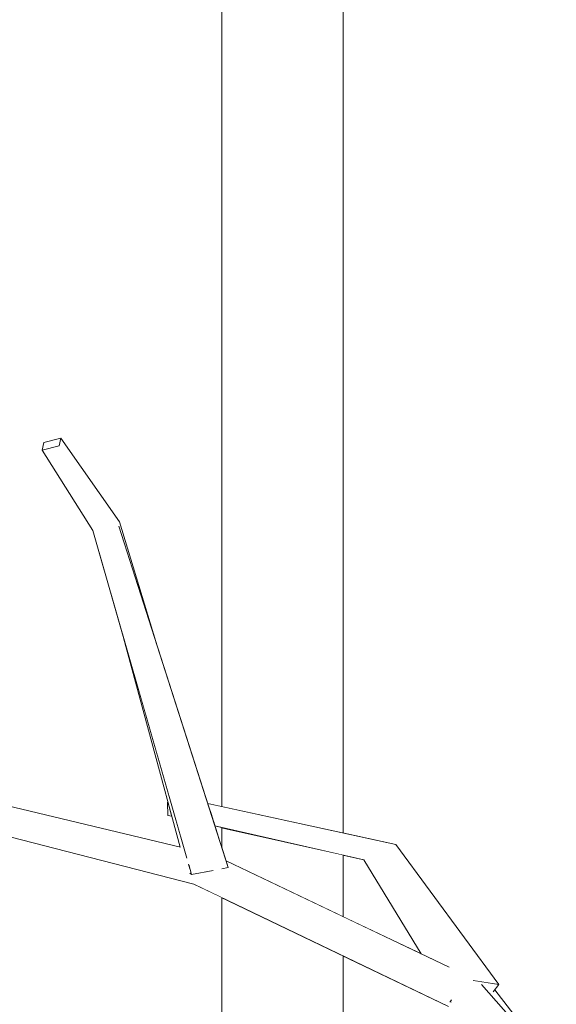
# Model space of a CAD drawing. Extents: x -289599 to -184549, y 66678 to 295474.
# Tile 111 of 256: x -267472 to -267361, y 71715 to 71918. Entities that reach past the tile are written whole.
import ezdxf

# ---------------------------------------------------------------- set-up
doc = ezdxf.new("R2010")
doc.units = 0
doc.header["$MEASUREMENT"] = 0
doc.linetypes.add('Wipeout_Contour', pattern=[1000, 0, -1000])
doc.layers.add('arch drzewa', color=8, linetype='Continuous')
doc.layers.add('Model Ściany', color=8, linetype='Continuous')
doc.layers.add('arch drzewa_Nr_Pióra__4', color=8, linetype='Continuous', lineweight=9)
doc.layers.add('Model Ściany_Nr_Pióra__7', color=8, linetype='Continuous', lineweight=13)

msp = doc.modelspace()

# ---------------------------------------------------------------- wipeouts: each hides what was drawn before it
at = {"color": 254, "linetype": 'Wipeout_Contour', "lineweight": 0, "ltscale": 155815580.5429485}
msp.add_wipeout([(-266554.89, 73918.5), (-267404.89, 73918.5), (-267404.89, 71750.74), (-267394.05, 71748.38), (-267372.77, 71719.53), (-267373.64, 71718.42), (-267361.77, 71703.3), (-267362.86, 71707.49), (-267359.04, 71708.25), (-267358.29, 71705.38), (-267355.17, 71695.54), (-267346.43, 71685.62), (-267240.2, 71631.77), (-267227.65, 71618.5), (-267218.17, 71618.5), (-267220.21, 71620.82), (-267247.35, 71650.22), (-267302.21, 71663.9), (-267344.56, 71705.32), (-267344.38, 71705.62), (-267342.13, 71706.97), (-267301.15, 71667.98), (-267250.39, 71657.3), (-267251.23, 71718.8), (-267273.59, 71740.57), (-267303.22, 71763.94), (-267315.77, 71793.44), (-267312.12, 71795.22), (-267299.06, 71767.03), (-267278.28, 71751.59), (-267300.51, 71793.47), (-267299.07, 71794.08), (-267295.74, 71795.05), (-267269.02, 71744.71), (-267267.61, 71743.65), (-267242.21, 71719.01), (-267240.22, 71656.11), (-267209.85, 71623.74), (-267192.15, 71653.85), (-267191.46, 71694.71), (-267193.92, 71714.07), (-267240.91, 71785.35), (-267259.73, 71812.62), (-267259.88, 71812.93), (-267260.8, 71812.82), (-267270.86, 71824.37), (-267270.54, 71828.28), (-267284.76, 71838.86), (-267339.96, 71858.73), (-267360.22, 71897.52), (-267358.39, 71899.45), (-267355.97, 71898.67), (-267336.95, 71862.09), (-267284.5, 71844.32), (-267289.83, 71884.07), (-267289.74, 71884.6), (-267318.21, 71914.64), (-267315.25, 71916.35), (-267314.75, 71916.33), (-267285.4, 71886.11), (-267266.24, 71880.37), (-267263.37, 71892.41), (-267272.23, 71900.47), (-267271.16, 71917.53), (-267290.97, 71936.41), (-267293.6, 71962.94), (-267291, 71964.16), (-267288.75, 71963.13), (-267285.82, 71939.03), (-267270.75, 71924.2), (-267270.15, 71933.8), (-267268.22, 71934.27), (-267266.08, 71933.72), (-267266.79, 71920.31), (-267258.08, 71911.73), (-267250.14, 71948.8), (-267246.25, 71948.52), (-267246.21, 71946.67), (-267254.45, 71908.17), (-267252.47, 71906.21), (-267255.44, 71892.9), (-267227.55, 71869.33), (-267227.88, 71868.89), (-267227.73, 71868.84), (-267199.86, 71820.83), (-267198.77, 71802.23), (-267191.78, 71821.78), (-267221.92, 71864.2), (-267221.25, 71864.62), (-267218.99, 71865.53), (-267189.25, 71824.28), (-267188.66, 71858.3), (-267186.39, 71900.82), (-267222.82, 71986.56), (-267226.45, 71988.74), (-267224.64, 71990.83), (-267225.42, 71992.67), (-267229.06, 71999.34), (-267272.8, 72049.63), (-267294.95, 72051.63), (-267299.19, 72053.27), (-267330.73, 72076.07), (-267343.97, 72085.11), (-267390.39, 72099.59), (-267391.71, 72101.29), (-267389.57, 72103.42), (-267341.07, 72088.55), (-267328.2, 72079.46), (-267355.07, 72117.93), (-267355.02, 72119.18), (-267352.4, 72119.92), (-267325.31, 72083.33), (-267285.03, 72065.32), (-267313.51, 72104.32), (-267306.83, 72136.48), (-267310, 72141.1), (-267327.38, 72176.11), (-267325.58, 72177.05), (-267323.15, 72177.38), (-267308.13, 72149.23), (-267310.21, 72162.07), (-267306.83, 72162.95), (-267306.13, 72162.19), (-267303.17, 72145.56), (-267301.81, 72139.09), (-267289.28, 72122.03), (-267288.79, 72176.46), (-267286.85, 72176.89), (-267283.45, 72176.62), (-267284, 72114.84), (-267282.59, 72112.92), (-267248.87, 72053.1), (-267227.3, 72017.9), (-267229.32, 72048.9), (-267234.21, 72057.74), (-267236.98, 72061.01), (-267236.23, 72061.39), (-267250.28, 72086.77), (-267235.32, 72122.05), (-267228.73, 72157.87), (-267226.96, 72157.71), (-267226.37, 72157.6), (-267231.84, 72121.2), (-267245.33, 72088.35), (-267221.6, 72049.35), (-267221.55, 72048.99), (-267211.02, 72036.52), (-267224.99, 72066.7), (-267224.1, 72068.76), (-267220.34, 72068.94), (-267201.46, 72030.94), (-267205.13, 72046.01), (-267195.1, 72076.44), (-267196.57, 72076.37), (-267206.31, 72140.08), (-267220.79, 72182.17), (-267261.46, 72212.28), (-267294.12, 72221.23), (-267319.97, 72232.76), (-267344.72, 72248.99), (-267344.79, 72250.7), (-267342.36, 72251.89), (-267333.53, 72246.52), (-267331.86, 72248.22), (-267298.25, 72228.87), (-267290.01, 72225.52), (-267254.88, 72216.58), (-267222.76, 72193.85), (-267222.2, 72195.52), (-267234.49, 72228.61), (-267245.6, 72271.62), (-267248.78, 72301.27), (-267253.4, 72320.74), (-267256.92, 72334.03), (-267253.03, 72334.74), (-267252.42, 72333.68), (-267249.6, 72323.21), (-267243.96, 72304.25), (-267241.52, 72291.07), (-267237.66, 72316.17), (-267238.19, 72317.91), (-267243.11, 72323.08), (-267243.33, 72324.09), (-267240.09, 72325.73), (-267238.94, 72324.52), (-267238.64, 72324.84), (-267235.21, 72324.9), (-267233.47, 72318.76), (-267214.98, 72299.28), (-267212.2, 72333.19), (-267228.57, 72363.86), (-267226.03, 72365.13), (-267223.67, 72365.28), (-267206.11, 72332.9), (-267209.66, 72295.36), (-267181.01, 72258.39), (-267178.26, 72278.79), (-267178.28, 72280.56), (-267178.35, 72284.63), (-267179.79, 72286.84), (-267179.94, 72286.81), (-267180.16, 72287.39), (-267183.64, 72292.7), (-267184.72, 72299.54), (-267191.01, 72316.29), (-267194.12, 72352.21), (-267184.49, 72379.66), (-267181.78, 72379.12), (-267181.77, 72378.98), (-267190.2, 72352.49), (-267187.39, 72328.96), (-267186.13, 72329.22), (-267184.86, 72328.42), (-267179.85, 72303.15), (-267178.59, 72300.2), (-267179.23, 72341.99), (-267177.86, 72342.19), (-267175.84, 72342.16), (-267175.19, 72341.94), (-267175, 72335.45), (-267173.66, 72368.41), (-267171.45, 72368.51), (-267169.93, 72368.3), (-267170.4, 72322.65), (-267172.58, 72296.58), (-267157.45, 72312.87), (-267146.23, 72345.54), (-267142.87, 72345.09), (-267142.7, 72343.88), (-267152.89, 72309.78), (-267168.83, 72291.03), (-267169.46, 72282.3), (-267162.43, 72272.66), (-267162.33, 72257.61), (-267158.59, 72264.2), (-267152.34, 72309.05), (-267150.13, 72308.95), (-267148.64, 72308.74), (-267154.24, 72262.49), (-267162.27, 72247.35), (-267162.2, 72236.68), (-267135.6, 72265.25), (-267135.28, 72293), (-267131.42, 72293.3), (-267130.76, 72291.44), (-267131, 72270.18), (-267128.51, 72272.86), (-267122.12, 72299.75), (-267099.47, 72329.42), (-267097.98, 72329.77), (-267095.06, 72328.15), (-267116.44, 72300.44), (-267122.1, 72279.04), (-267096.71, 72303.64), (-267093.97, 72302.24), (-267092.55, 72300.96), (-267124.41, 72270.08), (-267124.47, 72270.11), (-267124.52, 72269.93), (-267131.09, 72262.5), (-267131.28, 72246.32), (-267091.76, 72275.06), (-267087.49, 72308.02), (-267082.99, 72307.8), (-267087.45, 72272.08), (-267129.48, 72240.53), (-267142.14, 72203.78), (-267139.97, 72201.92), (-267147.29, 72188.82), (-267148.25, 72186.05), (-267098.87, 72200.54), (-267078.78, 72244.31), (-267027.3, 72275.39), (-267024.95, 72273.24), (-267024.95, 72272.56), (-267073.28, 72242.57), (-267095.96, 72194.42), (-267152.29, 72175.83), (-267164.36, 72157.23), (-267164.31, 72155.32), (-267165.61, 72155.31), (-267166.47, 72153.98), (-267171.79, 72130.46), (-267171.79, 72129.72), (-267171.62, 72125.13), (-267168.64, 72128.16), (-267165.27, 72149.83), (-267163.68, 72151.86), (-267160.07, 72150.82), (-267162.38, 72127.73), (-267163.89, 72124.2), (-267171.23, 72114.39), (-267170.51, 72094.67), (-267170.45, 72094.54), (-267170.5, 72094.53), (-267169.08, 72055.64), (-267168.01, 72028.93), (-267166.71, 72022.75), (-267167.75, 72022.59), (-267166.11, 71981.58), (-267165.41, 71946.78), (-267160.96, 71940.17), (-267154.78, 71925.2), (-267157.32, 71971.72), (-267159.94, 72001.28), (-267163.82, 72055.82), (-267163.84, 72063.1), (-267164.32, 72077.48), (-267161.37, 72077.66), (-267160.94, 72076.85), (-267160.23, 72062.48), (-267159.66, 72054.84), (-267155.89, 72020.36), (-267152.04, 72041.87), (-267148.7, 72041.69), (-267146.72, 72041.2), (-267153.84, 72001.51), (-267153.6, 71999.34), (-267148.41, 71971.27), (-267141.73, 71910.81), (-267130.2, 71936.36), (-267124.65, 71946.44), (-267123.81, 71972.6), (-267099.22, 72018.98), (-267098.65, 72019.15), (-267098.69, 72019.63), (-267084.29, 72036.06), (-267073.32, 72053.32), (-267078.55, 72078.81), (-267075.93, 72079.42), (-267074.82, 72078.73), (-267070.47, 72057.8), (-267070.42, 72057.89), (-267056.61, 72091.8), (-267054.99, 72091.74), (-267051.8, 72090.79), (-267064.65, 72056.13), (-267068.73, 72049.4), (-267068.15, 72046.6), (-267077.33, 72035.21), (-267084.67, 72023.1), (-267062.19, 72029.47), (-267052.81, 72062.94), (-267048.42, 72062.22), (-267056.35, 72031.13), (-267054.58, 72031.63), (-267045.99, 72038.91), (-267032.16, 72051.01), (-267031.42, 72050.54), (-267020.35, 72062.61), (-267018.61, 72062.89), (-267015.99, 72061.06), (-267043.56, 72030.26), (-267052.71, 72027.73), (-267061.55, 72019.78), (-267080, 71992.99), (-267093.88, 71952.99), (-267084.28, 71961.07), (-267024.01, 71996.91), (-266998.65, 72044.15), (-266995.15, 72044.03), (-266993.91, 72042.09), (-267016.92, 71999.22), (-266957.08, 72017.32), (-266950.39, 72026.42), (-266930.3, 72054.71), (-266929.29, 72055.13), (-266926.46, 72053.39), (-266955.35, 72013.46), (-267019.39, 71992.96), (-267077.74, 71956.54), (-267099.7, 71936.7), (-267122.83, 71887.39), (-267126.74, 71865.63), (-267122.46, 71858.86), (-267124.14, 71868.46), (-267123.09, 71869.81), (-267120.43, 71869.49), (-267116.24, 71849), (-267114.26, 71845.88), (-267113.12, 71833.76), (-267112.64, 71831.42), (-267110.74, 71828.86), (-267105.17, 71849.14), (-267096.58, 71873.38), (-267095.7, 71875.13), (-267103.9, 71925.7), (-267100.53, 71926.23), (-267098.59, 71926.05), (-267091.65, 71883.21), (-267088.61, 71889.26), (-267081.24, 71913.31), (-267079.73, 71914.34), (-267076.87, 71912.94), (-267083.05, 71888.5), (-267089.79, 71871.89), (-267096.95, 71847.35), (-267104.1, 71819.91), (-267089.95, 71800.84), (-267077.85, 71836.95), (-267075.72, 71865.5), (-267049.63, 71904.05), (-267046.66, 71904.73), (-267045.7, 71902.48), (-267069.99, 71865.23), (-267070.6, 71836.16), (-267084.05, 71795.41), (-267080.14, 71787.89), (-267071.36, 71794.68), (-267054.59, 71808.43), (-267020.67, 71856.61), (-266986.06, 71878.82), (-266961.97, 71898.35), (-266959.13, 71896.29), (-266959.16, 71896.03), (-266960.68, 71894.8), (-266957.88, 71893.41), (-266958.11, 71891.29), (-267015.33, 71854.49), (-267048.81, 71806.87), (-267049.88, 71805.29), (-267051.19, 71803.49), (-267065.12, 71792.28), (-267077.11, 71782.06), (-267065.43, 71759.6), (-267041.15, 71802.36), (-267006.62, 71809.79), (-266983.4, 71843.27), (-266981.1, 71846.61), (-266980.61, 71847.28), (-266977.96, 71846.19), (-266980.37, 71842.76), (-267005.92, 71805.89), (-267036.06, 71799.94), (-267061.32, 71751.7), (-267059.69, 71748.58), (-267084.57, 71725.32), (-267053.86, 71730.73), (-267053.04, 71734.58), (-267021.97, 71756.89), (-267022.42, 71761.76), (-267023.39, 71770.12), (-267018.27, 71780.21), (-267014.6, 71780.62), (-267013.67, 71778.06), (-267017.46, 71767.62), (-267017.43, 71767.43), (-267016.39, 71760.9), (-267013.83, 71762.74), (-267011.35, 71761.13), (-267003.93, 71766.63), (-266968.16, 71773.45), (-266967.24, 71771.32), (-266967.8, 71770.63), (-267001.07, 71763.75), (-267015.13, 71753.08), (-267010.16, 71722.03), (-266957.77, 71737.3), (-266948.96, 71765.07), (-266943.45, 71764.4), (-266953.72, 71733.42), (-266957.11, 71732.26), (-266960.48, 71731.26), (-267010.07, 71715.44), (-267010.24, 71715.32), (-267010.34, 71714.69), (-267011.17, 71714.7), (-267050.84, 71688.31), (-267064.82, 71648.11), (-267103.31, 71618.5), (-266554.89, 71618.5), (-266554.89, 71746.14), (-266591.22, 71757.06), (-266615, 71786), (-266612.08, 71787.59), (-266610.19, 71788.38), (-266589.22, 71762.37), (-266564.6, 71755.4), (-266564.32, 71757.04), (-266563.13, 71758.14), (-266554.89, 71756.58)], dxfattribs=at).dxf.layer = 'Model Ściany'
at = {"color": 254, "linetype": 'Wipeout_Contour', "lineweight": 0, "ltscale": 1620734.12571769}
msp.add_wipeout([(-267479.89, 71583.5), (-267429.89, 71583.5), (-267429.89, 71737.44), (-267435.67, 71740.22), (-267479.89, 71751.6)], dxfattribs=at).dxf.layer = 'Model Ściany'

# ---------------------------------------------------------------- next in the draw order: wipeouts: each hides what was drawn before it
at = {"color": 254, "linetype": 'Wipeout_Contour', "lineweight": 0, "ltscale": 5511979.98096126}
msp.add_wipeout([(-267429.89, 73943.5), (-267479.89, 73943.5), (-267479.89, 71757.78), (-267438.52, 71747.83), (-267440.24, 71754.22), (-267441.01, 71754.39), (-267441.1, 71757.04), (-267441.02, 71757.09), (-267450.17, 71790.98), (-267456.51, 71813.06), (-267466.96, 71829.63), (-267466.6, 71831.19), (-267463.11, 71832.08), (-267451.01, 71814.82), (-267443.54, 71790.22), (-267432.82, 71756.82), (-267429.89, 71756.18)], dxfattribs=at).dxf.layer = 'Model Ściany'
at = {"color": 254, "linetype": 'Wipeout_Contour', "lineweight": 0, "ltscale": 1296444.671231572}
msp.add_wipeout([(-267404.89, 71746.22), (-267404.89, 71733.5), (-267388.83, 71725.86), (-267400.63, 71745.26)], dxfattribs=at).dxf.layer = 'Model Ściany'

# ---------------------------------------------------------------- next in the draw order: wipeouts: each hides what was drawn before it
at = {"color": 254, "linetype": 'Wipeout_Contour', "lineweight": 0, "ltscale": 1296728.04640617}
msp.add_wipeout([(-267498.97, 71762.37), (-267498.49, 71759.41), (-267438.28, 71747.48), (-267438.44, 71747.81)], dxfattribs=at).dxf.layer = 'arch drzewa'
at = {"color": 254, "linetype": 'Wipeout_Contour', "lineweight": 0, "ltscale": 972432.913334}
msp.add_wipeout([(-267429.89, 71751.88), (-267431.34, 71752.2), (-267429.89, 71747.69)], dxfattribs=at).dxf.layer = 'Model Ściany'
at = {"color": 254, "linetype": 'Wipeout_Contour', "lineweight": 0, "ltscale": 4536372.0798842}
msp.add_wipeout([(-267383.19, 71715), (-267404.89, 71725.43), (-267404.89, 71618.5), (-267283.45, 71618.5), (-267284.76, 71621.19), (-267283.12, 71621.51), (-267293.55, 71636.6), (-267317.44, 71642.43), (-267318.39, 71642.04), (-267327.45, 71648.4), (-267328.9, 71652.37), (-267328.91, 71652.46), (-267354.94, 71677.15), (-267355.68, 71679.99)], dxfattribs=at).dxf.layer = 'Model Ściany'

# ---------------------------------------------------------------- next in the draw order: wipeouts: each hides what was drawn before it
at = {"color": 254, "linetype": 'Wipeout_Contour', "lineweight": 0, "ltscale": 1944461.111712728}
msp.add_wipeout([(-267375.1, 71719.12), (-267376.34, 71719.53), (-267361.67, 71702.89), (-267361.77, 71703.3), (-267373.64, 71718.42), (-267373.92, 71718.05)], dxfattribs=at).dxf.layer = 'arch drzewa'
at = {"color": 254, "linetype": 'Wipeout_Contour', "lineweight": 0, "ltscale": 1297601.019797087}
msp.add_wipeout([(-267404.89, 73918.5), (-267429.89, 73918.5), (-267429.89, 71756.18), (-267404.89, 71750.74)], dxfattribs=at).dxf.layer = 'Model Ściany'

# ---------------------------------------------------------------- next in the draw order: wipeouts: each hides what was drawn before it
at = {"color": 254, "linetype": 'Wipeout_Contour', "lineweight": 0, "ltscale": 1296302.47895312}
msp.add_wipeout([(-267376.34, 71719.53), (-267383.19, 71715), (-267359.99, 71696.46), (-267361.67, 71702.89)], dxfattribs=at).dxf.layer = 'arch drzewa'
at = {"color": 254, "linetype": 'Wipeout_Contour', "lineweight": 0, "ltscale": 1620661.567232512}
msp.add_wipeout([(-267429.89, 71747.69), (-267429.03, 71745.01), (-267404.89, 71733.5), (-267404.89, 71746.22), (-267429.89, 71751.88)], dxfattribs=at).dxf.layer = 'Model Ściany'

# ---------------------------------------------------------------- next in the draw order: wipeouts: each hides what was drawn before it
at = {"color": 254, "linetype": 'Wipeout_Contour', "lineweight": 0, "ltscale": 1620534.790933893}
msp.add_wipeout([(-267429.89, 71608.5), (-267404.89, 71608.5), (-267404.89, 71618.5), (-267404.89, 71725.43), (-267429.89, 71737.44)], dxfattribs=at).dxf.layer = 'Model Ściany'

# ---------------------------------------------------------------- next in the draw order: wipeouts: each hides what was drawn before it
at = {"color": 254, "linetype": 'Wipeout_Contour', "lineweight": 0, "ltscale": 2268893.336533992}
msp.add_wipeout([(-267431.77, 71744.26), (-267431.83, 71744.01), (-267382.58, 71722.53), (-267383.13, 71723.14), (-267429.03, 71745.01), (-267428.59, 71743.65), (-267429.87, 71743.4)], dxfattribs=at).dxf.layer = 'arch drzewa'

# ---------------------------------------------------------------- next in the draw order: wipeouts: each hides what was drawn before it
at = {"color": 254, "linetype": 'Wipeout_Contour', "lineweight": 0, "ltscale": 3565064.643937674}
msp.add_wipeout([(-267430.26, 71743.33), (-267430.27, 71743.32), (-267378.34, 71720.41), (-267378.32, 71720.4), (-267378.2, 71720.35), (-267376.34, 71719.53), (-267375.1, 71719.12), (-267378.05, 71720.36), (-267379.63, 71721.07), (-267379.78, 71721.14), (-267382.58, 71722.53)], dxfattribs=at).dxf.layer = 'arch drzewa'

# ---------------------------------------------------------------- next in the draw order: wipeouts: each hides what was drawn before it
at = {"color": 254, "linetype": 'Wipeout_Contour', "lineweight": 0, "ltscale": 1944806.387295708}
msp.add_wipeout([(-267433.07, 71742.79), (-267435.67, 71740.22), (-267376.34, 71719.53), (-267431.83, 71744.01), (-267432.49, 71743.36), (-267431.87, 71743.02)], dxfattribs=at).dxf.layer = 'arch drzewa'

# ---------------------------------------------------------------- next in the draw order: wipeouts: each hides what was drawn before it
at = {"color": 254, "linetype": 'Wipeout_Contour', "lineweight": 0, "ltscale": 1944951.416499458}
msp.add_wipeout([(-267438.28, 71747.48), (-267498.49, 71759.41), (-267431.83, 71744.01), (-267431.77, 71744.26), (-267437.13, 71745.6), (-267437.16, 71745.72)], dxfattribs=at).dxf.layer = 'arch drzewa'
at = {"color": 254, "linetype": 'Wipeout_Contour', "lineweight": 0, "ltscale": 972320.790721}
msp.add_wipeout([(-267435.67, 71740.22), (-267383.19, 71715), (-267376.34, 71719.53)], dxfattribs=at).dxf.layer = 'arch drzewa'

# ---------------------------------------------------------------- next in the draw order: linework, layer by layer
at = {"layer": 'arch drzewa_Nr_Pióra__4', "linetype": 'Continuous'}
for p, q in [((-267382.83, 71715.98), (-267382.88, 71716.06)), ((-267382.52, 71716.38), (-267382.83, 71715.98)), ((-267382.83, 71715.98), (-267382.61, 71715.94))]:
    msp.add_line(p, q, dxfattribs=at)
at = {"layer": 'Model Ściany_Nr_Pióra__7', "linetype": 'Continuous'}
for p, q in [((-267429.89, 71583.5), (-267429.89, 71737.44)), ((-267404.89, 71725.43), (-267404.89, 71618.5))]:
    msp.add_line(p, q, dxfattribs=at)

# ---------------------------------------------------------------- next in the draw order: wipeouts: each hides what was drawn before it
at = {"color": 254, "linetype": 'Wipeout_Contour', "lineweight": 0, "ltscale": 972570.16113}
msp.add_wipeout([(-267498.49, 71759.41), (-267501.12, 71757.06), (-267431.83, 71744.01)], dxfattribs=at).dxf.layer = 'arch drzewa'
at = {"color": 254, "linetype": 'Wipeout_Contour', "lineweight": 0, "ltscale": 972301.995015}
msp.add_wipeout([(-267372.77, 71719.53), (-267394.05, 71748.38), (-267398.97, 71748.54)], dxfattribs=at).dxf.layer = 'arch drzewa'

# ---------------------------------------------------------------- next in the draw order: wipeouts: each hides what was drawn before it
at = {"color": 254, "linetype": 'Wipeout_Contour', "lineweight": 0, "ltscale": 2917389.69713547}
msp.add_wipeout([(-267431.83, 71744.01), (-267501.12, 71757.06), (-267435.67, 71740.22), (-267433.07, 71742.79), (-267436.15, 71742.2), (-267436.47, 71742.5), (-267436.68, 71744.03), (-267436.73, 71744.21), (-267432.49, 71743.36)], dxfattribs=at).dxf.layer = 'arch drzewa'
at = {"color": 254, "linetype": 'Wipeout_Contour', "lineweight": 0, "ltscale": 1296367.801589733}
msp.add_wipeout([(-267398.97, 71748.54), (-267379.63, 71721.07), (-267378.05, 71720.36), (-267372.77, 71719.53)], dxfattribs=at).dxf.layer = 'arch drzewa'

# ---------------------------------------------------------------- next in the draw order: wipeouts: each hides what was drawn before it
at = {"color": 254, "linetype": 'Wipeout_Contour', "lineweight": 0, "ltscale": 972468.384517}
msp.add_wipeout([(-267441.02, 71757.09), (-267441.1, 71757.04), (-267441, 71757.03)], dxfattribs=at).dxf.layer = 'arch drzewa'
at = {"color": 254, "linetype": 'Wipeout_Contour', "lineweight": 0, "ltscale": 1296402.708798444}
msp.add_wipeout([(-267398.97, 71748.54), (-267400.63, 71745.26), (-267379.78, 71721.14), (-267379.63, 71721.07)], dxfattribs=at).dxf.layer = 'arch drzewa'
at = {"color": 254, "linetype": 'Wipeout_Contour', "lineweight": 0, "ltscale": 972444.173508}
msp.add_wipeout([(-267436.69, 71744.1), (-267436.47, 71742.5), (-267436.15, 71742.2)], dxfattribs=at).dxf.layer = 'arch drzewa'
at = {"color": 254, "linetype": 'Wipeout_Contour', "lineweight": 0, "ltscale": 972258.456641}
msp.add_wipeout([(-267378.34, 71720.41), (-267378.2, 71720.35), (-267378.32, 71720.4)], dxfattribs=at).dxf.layer = 'arch drzewa'

# ---------------------------------------------------------------- next in the draw order: wipeouts: each hides what was drawn before it
at = {"color": 254, "linetype": 'Wipeout_Contour', "lineweight": 0, "ltscale": 1296621.303400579}
msp.add_wipeout([(-267441.1, 71757.04), (-267441.01, 71754.39), (-267440.26, 71754.29), (-267441, 71757.02)], dxfattribs=at).dxf.layer = 'arch drzewa'
at = {"color": 254, "linetype": 'Wipeout_Contour', "lineweight": 0, "ltscale": 972403.20605}
msp.add_wipeout([(-267432.82, 71756.82), (-267432.38, 71755.44), (-267394.05, 71748.38)], dxfattribs=at).dxf.layer = 'arch drzewa'
at = {"color": 254, "linetype": 'Wipeout_Contour', "lineweight": 0, "ltscale": 1620482.567024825}
msp.add_wipeout([(-267379.78, 71721.14), (-267400.63, 71745.26), (-267388.83, 71725.86), (-267383.13, 71723.14), (-267382.58, 71722.53)], dxfattribs=at).dxf.layer = 'arch drzewa'
at = {"color": 254, "linetype": 'Wipeout_Contour', "lineweight": 0, "ltscale": 1296331.250929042}
msp.add_wipeout([(-267372.77, 71719.53), (-267378.05, 71720.36), (-267375.1, 71719.12), (-267373.92, 71718.05)], dxfattribs=at).dxf.layer = 'arch drzewa'

# ---------------------------------------------------------------- next in the draw order: linework, layer by layer
at = {"layer": 'arch drzewa_Nr_Pióra__4', "linetype": 'Continuous'}
for p, q in [((-267383.19, 71715), (-267435.67, 71740.22)), ((-267372.77, 71719.53), (-267378.07, 71720.36)), ((-267361.67, 71702.89), (-267376.34, 71719.53)), ((-267373.93, 71718.04), (-267372.77, 71719.53)), ((-267361.77, 71703.3), (-267373.64, 71718.42))]:
    msp.add_line(p, q, dxfattribs=at)

# ---------------------------------------------------------------- next in the draw order: wipeouts: each hides what was drawn before it
at = {"color": 254, "linetype": 'Wipeout_Contour', "lineweight": 0, "ltscale": 972464.964504}
msp.add_wipeout([(-267440.26, 71754.29), (-267441.01, 71754.39), (-267440.24, 71754.22)], dxfattribs=at).dxf.layer = 'arch drzewa'
at = {"color": 254, "linetype": 'Wipeout_Contour', "lineweight": 0, "ltscale": 1296515.770426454}
msp.add_wipeout([(-267394.05, 71748.38), (-267432.38, 71755.44), (-267432.32, 71755.27), (-267398.97, 71748.54)], dxfattribs=at).dxf.layer = 'arch drzewa'

# ---------------------------------------------------------------- next in the draw order: linework, layer by layer
at = {"layer": 'arch drzewa_Nr_Pióra__4', "linetype": 'Continuous'}
msp.add_line((-267372.77, 71719.53), (-267394.05, 71748.38), dxfattribs=at)

# ---------------------------------------------------------------- next in the draw order: wipeouts: each hides what was drawn before it
at = {"color": 254, "linetype": 'Wipeout_Contour', "lineweight": 0, "ltscale": 1620777.125470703}
msp.add_wipeout([(-267450.17, 71790.98), (-267438.52, 71747.83), (-267438.44, 71747.81), (-267438.28, 71747.48), (-267437.16, 71745.72)], dxfattribs=at).dxf.layer = 'arch drzewa'
at = {"color": 254, "linetype": 'Wipeout_Contour', "lineweight": 0, "ltscale": 972405.810063}
msp.add_wipeout([(-267398.97, 71748.54), (-267432.32, 71755.27), (-267431.62, 71753.08)], dxfattribs=at).dxf.layer = 'arch drzewa'

# ---------------------------------------------------------------- next in the draw order: wipeouts: each hides what was drawn before it
at = {"color": 254, "linetype": 'Wipeout_Contour', "lineweight": 0, "ltscale": 972525.80497}
msp.add_wipeout([(-267451.01, 71814.82), (-267451.16, 71813.93), (-267443.54, 71790.22)], dxfattribs=at).dxf.layer = 'arch drzewa'
at = {"color": 254, "linetype": 'Wipeout_Contour', "lineweight": 0, "ltscale": 1296518.525540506}
msp.add_wipeout([(-267398.97, 71748.54), (-267431.62, 71753.08), (-267431.34, 71752.2), (-267400.63, 71745.26)], dxfattribs=at).dxf.layer = 'arch drzewa'

# ---------------------------------------------------------------- next in the draw order: linework, layer by layer
at = {"layer": 'arch drzewa_Nr_Pióra__4', "linetype": 'Continuous'}
msp.add_line((-267388.83, 71725.86), (-267400.63, 71745.26), dxfattribs=at)
at = {"layer": 'Model Ściany_Nr_Pióra__7', "linetype": 'Continuous'}
for p, q in [((-267404.89, 73918.5), (-267404.89, 71750.74)), ((-267404.89, 71746.22), (-267404.89, 71733.5))]:
    msp.add_line(p, q, dxfattribs=at)

# ---------------------------------------------------------------- next in the draw order: wipeouts: each hides what was drawn before it
at = {"color": 254, "linetype": 'Wipeout_Contour', "lineweight": 0, "ltscale": 972504.985942}
msp.add_wipeout([(-267451.16, 71813.93), (-267456.51, 71813.06), (-267428.59, 71743.65)], dxfattribs=at).dxf.layer = 'arch drzewa'

# ---------------------------------------------------------------- next in the draw order: wipeouts: each hides what was drawn before it
at = {"color": 254, "linetype": 'Wipeout_Contour', "lineweight": 0, "ltscale": 972571.008423}
msp.add_wipeout([(-267451.01, 71814.82), (-267463.11, 71832.08), (-267463.47, 71830.52)], dxfattribs=at).dxf.layer = 'arch drzewa'
at = {"color": 254, "linetype": 'Wipeout_Contour', "lineweight": 0, "ltscale": 1620761.281056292}
msp.add_wipeout([(-267456.51, 71813.06), (-267437.13, 71745.6), (-267431.77, 71744.26), (-267429.87, 71743.4), (-267428.59, 71743.65)], dxfattribs=at).dxf.layer = 'arch drzewa'

# ---------------------------------------------------------------- next in the draw order: linework, layer by layer
at = {"layer": 'arch drzewa_Nr_Pióra__4', "linetype": 'Continuous'}
for p, q in [((-267438.52, 71747.83), (-267450.17, 71790.98)), ((-267438.42, 71747.81), (-267498.97, 71762.37)), ((-267441.02, 71757.09), (-267441.1, 71757.04)), ((-267441.1, 71757.04), (-267441.01, 71754.39)), ((-267394.05, 71748.38), (-267432.82, 71756.82)), ((-267440.24, 71754.22), (-267441.01, 71754.39)), ((-267400.63, 71745.26), (-267431.34, 71752.2)), ((-267383.06, 71723.11), (-267429.03, 71745.01))]:
    msp.add_line(p, q, dxfattribs=at)
at = {"layer": 'Model Ściany_Nr_Pióra__7', "linetype": 'Continuous'}
for p, q in [((-267429.89, 71756.18), (-267429.89, 73943.5)), ((-267429.89, 71747.69), (-267429.89, 71751.88))]:
    msp.add_line(p, q, dxfattribs=at)

# ---------------------------------------------------------------- next in the draw order: wipeouts: each hides what was drawn before it
at = {"color": 254, "linetype": 'Wipeout_Contour', "lineweight": 0, "ltscale": 972555.699118}
msp.add_wipeout([(-267463.47, 71830.52), (-267451.16, 71813.93), (-267451.01, 71814.82)], dxfattribs=at).dxf.layer = 'arch drzewa'
at = {"color": 254, "linetype": 'Wipeout_Contour', "lineweight": 0, "ltscale": 1944881.001059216}
msp.add_wipeout([(-267432.49, 71743.36), (-267436.73, 71744.21), (-267436.68, 71744.03), (-267436.69, 71744.1), (-267436.15, 71742.2), (-267431.87, 71743.02)], dxfattribs=at).dxf.layer = 'arch drzewa'

# ---------------------------------------------------------------- next in the draw order: linework, layer by layer
at = {"layer": 'arch drzewa_Nr_Pióra__4', "linetype": 'Continuous'}
for p, q in [((-267435.67, 71740.22), (-267501.12, 71757.06)), ((-267436.15, 71742.2), (-267436.76, 71744.32)), ((-267436.15, 71742.2), (-267436.66, 71744.02)), ((-267436.15, 71742.2), (-267436.49, 71742.51))]:
    msp.add_line(p, q, dxfattribs=at)

# ---------------------------------------------------------------- next in the draw order: wipeouts: each hides what was drawn before it
at = {"color": 254, "linetype": 'Wipeout_Contour', "lineweight": 0, "ltscale": 972574.252632}
msp.add_wipeout([(-267451.16, 71813.93), (-267463.47, 71830.52), (-267466.96, 71829.63)], dxfattribs=at).dxf.layer = 'arch drzewa'
at = {"color": 254, "linetype": 'Wipeout_Contour', "lineweight": 0, "ltscale": 972428.733321}
msp.add_wipeout([(-267431.83, 71744.01), (-267430.27, 71743.32), (-267430.26, 71743.33)], dxfattribs=at).dxf.layer = 'arch drzewa'

# ---------------------------------------------------------------- next in the draw order: linework, layer by layer
at = {"layer": 'arch drzewa_Nr_Pióra__4', "linetype": 'Continuous'}
for p, q in [((-267428.59, 71743.65), (-267429.92, 71743.39)), ((-267431.69, 71743.05), (-267436.15, 71742.2))]:
    msp.add_line(p, q, dxfattribs=at)

# ---------------------------------------------------------------- next in the draw order: wipeouts: each hides what was drawn before it
at = {"color": 254, "linetype": 'Wipeout_Contour', "lineweight": 0, "ltscale": 972563.441489}
msp.add_wipeout([(-267466.96, 71829.63), (-267456.51, 71813.06), (-267451.16, 71813.93)], dxfattribs=at).dxf.layer = 'arch drzewa'

# ---------------------------------------------------------------- next in the draw order: linework, layer by layer
at = {"layer": 'arch drzewa_Nr_Pióra__4', "linetype": 'Continuous'}
for p, q in [((-267443.54, 71790.22), (-267451.01, 71814.82)), ((-267437.12, 71745.56), (-267456.51, 71813.06)), ((-267428.59, 71743.65), (-267451.16, 71813.93))]:
    msp.add_line(p, q, dxfattribs=at)

# ---------------------------------------------------------------- next in the draw order: wipeouts: each hides what was drawn before it
at = {"color": 254, "linetype": 'Wipeout_Contour', "lineweight": 0, "ltscale": 1296789.394692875}
msp.add_wipeout([(-267466.96, 71829.63), (-267463.47, 71830.52), (-267463.11, 71832.08), (-267466.6, 71831.19)], dxfattribs=at).dxf.layer = 'arch drzewa'

# ---------------------------------------------------------------- next in the draw order: linework, layer by layer
at = {"layer": 'arch drzewa_Nr_Pióra__4', "linetype": 'Continuous'}
for p, q in [((-267466.96, 71829.63), (-267466.6, 71831.19)), ((-267466.6, 71831.19), (-267463.11, 71832.08)), ((-267463.11, 71832.08), (-267463.47, 71830.52)), ((-267451.01, 71814.82), (-267463.11, 71832.08)), ((-267463.47, 71830.52), (-267466.96, 71829.63)), ((-267456.51, 71813.06), (-267466.96, 71829.63))]:
    msp.add_line(p, q, dxfattribs=at)

doc.saveas('drawing.dxf')
